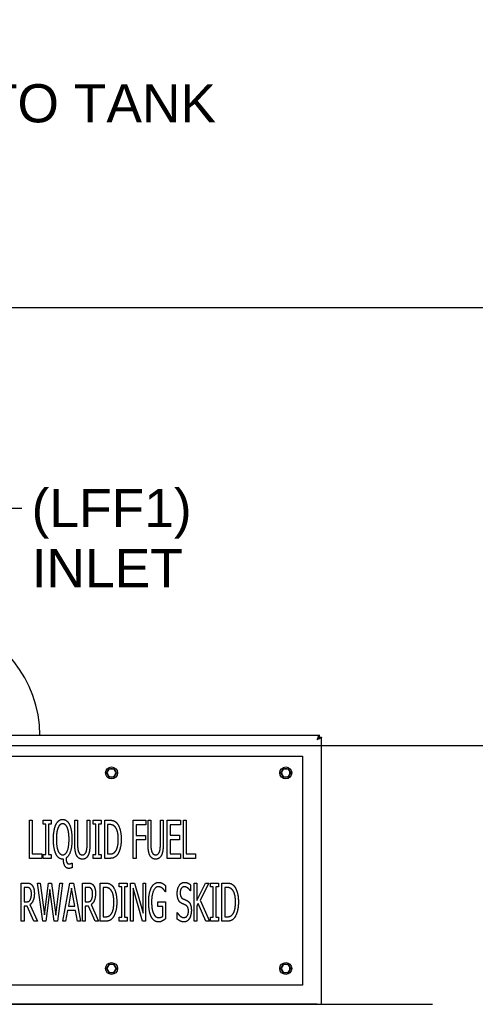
# Model space of a CAD drawing. Header units: inches. Extents: x 4 to 540, y 12 to 340.
# Tile 36 of 124: x 109 to 133, y 115 to 167. Entities that reach past the tile are written whole.
import ezdxf

# ---------------------------------------------------------------- set-up
doc = ezdxf.new("R2010")
doc.units = ezdxf.units.IN
doc.header["$LTSCALE"] = 16
doc.header["$MEASUREMENT"] = 0
doc.layers.get('0').update_dxf_attribs({"lineweight": 25})
doc.layers.get('DEFPOINTS').update_dxf_attribs({"lineweight": 25})
doc.layers.add('DIMEN', color=7, linetype='Continuous', lineweight=25)
doc.styles.get("Standard").update_dxf_attribs({"font": 'arial.ttf'})
doc.dimstyles.new('DEFAULT-ANSI', dxfattribs={"dimscale": 16, "dimtxt": 0.125, "dimasz": 0.1875, "dimexe": 0.125, "dimexo": 0.0625, "dimgap": 0.031496, "dimtad": 0, "dimtih": 1, "dimtoh": 1, "dimrnd": 1e-08, "dimzin": 4, "dimdsep": 46, "dimtxsty": 'Standard', "dimblk": 'Filled-1', "dimcen": 0.09, "dimdle": 0.393701, "dimclrd": 256, "dimclre": 256, "dimclrt": 256, "dimadec": 0, "dimazin": 1, "dimtfac": 1.504, "dimtofl": 0, "dimtmove": 0, "dimatfit": 3, "dimldrblk": 'Filled-1', "dimfxl": 1, "dimtolj": 1, "dimtzin": 4, "dimlwd": 25, "dimlwe": 25, "dimarcsym": 0})
doc.dimstyles.new('DEFAULT-ANSI$7', dxfattribs={"dimscale": 16, "dimtxt": 0.125, "dimasz": 0.125, "dimexe": 0.125, "dimexo": 0.0625, "dimgap": 0.031496, "dimtad": 0, "dimtih": 1, "dimtoh": 1, "dimrnd": 1e-08, "dimzin": 4, "dimdsep": 46, "dimtxsty": 'Standard', "dimblk": 'Filled-1', "dimcen": 0.09, "dimdle": 0.393701, "dimclrd": 256, "dimclre": 256, "dimclrt": 256, "dimadec": 0, "dimazin": 1, "dimtfac": 1.504, "dimtofl": 0, "dimtmove": 0, "dimatfit": 3, "dimldrblk": 'Filled-1', "dimfxl": 1, "dimtolj": 1, "dimtzin": 4, "dimlwd": 25, "dimlwe": 25, "dimarcsym": 0})

# ---------------------------------------------------------------- blocks, each defined once
blk = doc.blocks.new('Filled-1')
at = {"color": 0}
for p, q in [((0, 0), (-1, 0.25)), ((-1, 0.25), (-1, -0.25)), ((-1, 0), (0, 0)), ((-1, -0.25), (0, 0))]:
    blk.add_line(p, q, dxfattribs=at)
at = {"color": 0, "flags": 128}
blk.add_lwpolyline([(-1, -0.25), (0, 0), (-1, 0.25), (-1, -0.25)], dxfattribs=at)
at = {"color": 0}
blk.add_solid([(-1, -0.25), (0, 0), (-1, 0.25), (-1, -0.25)], dxfattribs=at)
blk = doc.blocks.new('*D13')
at = {"layer": 'DEFPOINTS', "color": 0, "linetype": 'Continuous'}
for p in [(84.153, 126.701), (130.653, 102.719), (130.653, 96.419)]:
    blk.add_point(p, dxfattribs=at)
at = {"layer": 'DIMEN', "linetype": 'Continuous', "lineweight": 25}
for p, q in [((84.153, 125.701), (84.153, 94.419)), ((130.653, 101.719), (130.653, 94.419)), ((87.153, 96.419), (103.487, 96.419)), ((127.653, 96.419), (111.318, 96.419))]:
    blk.add_line(p, q, dxfattribs=at)
at = {"layer": 'DIMEN', "linetype": 'Continuous', "lineweight": 25, "xscale": 3, "yscale": 3, "zscale": 3, "rotation": 180}
blk.add_blockref('Filled-1', (84.153, 96.419), dxfattribs=at)
at = {"layer": 'DIMEN', "linetype": 'Continuous', "lineweight": 25, "xscale": 3, "yscale": 3, "zscale": 3}
blk.add_blockref('Filled-1', (130.653, 96.419), dxfattribs=at)
at = {"layer": 'DIMEN', "linetype": 'Continuous', "lineweight": 25, "insert": (103.991, 97.44), "char_height": 2, "attachment_point": 1}
blk.add_mtext('\\A1;46.50', dxfattribs=at)
blk = doc.blocks.new('*D17')
at = {"layer": 'DEFPOINTS', "color": 0, "linetype": 'Continuous'}
for p in [(86.153, 128.701), (144.511, 128.701), (130.653, 102.719)]:
    blk.add_point(p, dxfattribs=at)
at = {"layer": 'DIMEN', "linetype": 'Continuous', "lineweight": 25}
for p, q in [((87.153, 128.701), (146.511, 128.701)), ((144.511, 125.701), (144.511, 117.235)), ((144.511, 105.719), (144.511, 114.185)), ((131.653, 102.719), (146.511, 102.719))]:
    blk.add_line(p, q, dxfattribs=at)
at = {"layer": 'DIMEN', "linetype": 'Continuous', "lineweight": 25, "xscale": 3, "yscale": 3, "zscale": 3}
for p, rotation in [((144.511, 128.701), 90), ((144.511, 102.719), 270)]:
    blk.add_blockref('Filled-1', p, dxfattribs=dict(at, rotation=rotation))
at = {"layer": 'DIMEN', "linetype": 'Continuous', "lineweight": 25, "insert": (141.117, 116.731), "char_height": 2, "attachment_point": 1}
blk.add_mtext('\\A1;25.98', dxfattribs=at)
blk = doc.blocks.new('*D18')
at = {"layer": 'DEFPOINTS', "color": 0, "linetype": 'Continuous'}
for p in [(87.376, 151.641), (152.07, 151.641), (130.653, 102.719)]:
    blk.add_point(p, dxfattribs=at)
at = {"layer": 'DIMEN', "linetype": 'Continuous', "lineweight": 25}
for p, q in [((88.376, 151.641), (154.07, 151.641)), ((152.07, 148.641), (152.07, 128.705)), ((152.07, 105.719), (152.07, 125.655)), ((131.653, 102.719), (154.07, 102.719))]:
    blk.add_line(p, q, dxfattribs=at)
at = {"layer": 'DIMEN', "linetype": 'Continuous', "lineweight": 25, "xscale": 3, "yscale": 3, "zscale": 3}
for p, rotation in [((152.07, 151.641), 90), ((152.07, 102.719), 270)]:
    blk.add_blockref('Filled-1', p, dxfattribs=dict(at, rotation=rotation))
at = {"layer": 'DIMEN', "linetype": 'Continuous', "lineweight": 25, "insert": (148.666, 128.201), "char_height": 2, "attachment_point": 1}
blk.add_mtext('\\A1;48.92', dxfattribs=at)

msp = doc.modelspace()

# ---------------------------------------------------------------- linework, layer by layer
for p, q in [((109.068, 132.322), (109.063, 132.33)), ((109.691, 130.814), (109.688, 130.823)), ((102.758, 129.243), (124.547, 129.243)), ((124.547, 129.139), (124.547, 129.243)), ((124.548, 129.138), (124.653, 129.138)), ((124.653, 115.139), (124.653, 129.138)), ((103.653, 128.139), (123.653, 128.139)), ((123.653, 128.139), (123.653, 116.139)), ((109.359, 122.785), (109.359, 124.785)), ((109.359, 124.785), (109.504, 124.785)), ((109.504, 124.785), (109.504, 123.022)), ((110.068, 124.581), (110.068, 124.785)), ((110.068, 124.785), (110.493, 124.785)), ((110.208, 124.581), (110.068, 124.581)), ((110.208, 122.989), (110.208, 124.581)), ((110.354, 124.581), (110.354, 122.989)), ((110.493, 124.581), (110.354, 124.581)), ((110.493, 124.785), (110.493, 124.581)), ((111.73, 124.785), (111.876, 124.785)), ((111.73, 123.537), (111.73, 124.785)), ((111.876, 124.785), (111.876, 123.537)), ((112.376, 123.531), (112.376, 124.785)), ((112.376, 124.785), (112.522, 124.785)), ((112.522, 124.785), (112.522, 123.537)), ((112.691, 124.785), (113.115, 124.785)), ((112.691, 124.581), (112.691, 124.785)), ((112.83, 124.581), (112.691, 124.581)), ((112.83, 122.989), (112.83, 124.581)), ((113.115, 124.581), (112.976, 124.581)), ((112.976, 124.581), (112.976, 122.989)), ((113.115, 124.785), (113.115, 124.581)), ((113.297, 122.785), (113.297, 124.785)), ((113.297, 124.785), (113.547, 124.785)), ((113.553, 124.555), (113.443, 124.555)), ((113.443, 124.555), (113.443, 123.015)), ((114.793, 124.785), (115.449, 124.785)), ((114.793, 122.785), (114.793, 124.785)), ((115.449, 124.548), (114.939, 124.548)), ((114.939, 124.548), (114.939, 123.984)), ((115.449, 124.785), (115.449, 124.548)), ((115.568, 123.537), (115.568, 124.785)), ((115.568, 124.785), (115.714, 124.785)), ((115.714, 124.785), (115.714, 123.537)), ((116.214, 124.785), (116.36, 124.785)), ((116.214, 123.531), (116.214, 124.785)), ((116.36, 124.785), (116.36, 123.537)), ((116.571, 122.785), (116.571, 124.785)), ((116.571, 124.785), (117.258, 124.785)), ((117.258, 124.548), (116.717, 124.548)), ((116.717, 124.548), (116.717, 124.001)), ((117.258, 124.785), (117.258, 124.548)), ((117.419, 122.785), (117.419, 124.785)), ((117.419, 124.785), (117.564, 124.785)), ((117.564, 124.785), (117.564, 123.022)), ((114.939, 123.984), (115.428, 123.984)), ((115.428, 123.984), (115.428, 123.748)), ((116.717, 124.001), (117.221, 124.001)), ((117.221, 124.001), (117.221, 123.764)), ((115.428, 123.748), (114.939, 123.748)), ((114.939, 123.748), (114.939, 122.785)), ((116.717, 123.764), (116.717, 123.022)), ((117.221, 123.764), (116.717, 123.764)), ((109.996, 122.785), (109.359, 122.785)), ((109.504, 123.022), (109.996, 123.022)), ((109.996, 123.022), (109.996, 122.785)), ((110.068, 122.785), (110.068, 122.989)), ((110.068, 122.989), (110.208, 122.989)), ((110.493, 122.785), (110.068, 122.785)), ((110.354, 122.989), (110.493, 122.989)), ((110.493, 122.989), (110.493, 122.785)), ((112.691, 122.989), (112.83, 122.989)), ((112.691, 122.785), (112.691, 122.989)), ((113.115, 122.785), (112.691, 122.785)), ((112.976, 122.989), (113.115, 122.989)), ((113.115, 122.989), (113.115, 122.785)), ((113.55, 122.785), (113.297, 122.785)), ((113.443, 123.015), (113.553, 123.015)), ((114.939, 122.785), (114.793, 122.785)), ((117.258, 122.785), (116.571, 122.785)), ((116.717, 123.022), (117.258, 123.022)), ((117.258, 123.022), (117.258, 122.785)), ((118.055, 122.785), (117.419, 122.785)), ((117.564, 123.022), (118.055, 123.022)), ((118.055, 123.022), (118.055, 122.785)), ((111.13, 122.743), (111.096, 122.743)), ((111.566, 122.537), (111.585, 122.537)), ((111.585, 122.537), (111.585, 122.296)), ((108.925, 119.492), (108.925, 121.492)), ((108.925, 121.492), (109.209, 121.492)), ((109.215, 121.262), (109.071, 121.262)), ((109.071, 121.262), (109.071, 120.51)), ((110.05, 119.492), (109.769, 121.492)), ((109.769, 121.492), (109.92, 121.492)), ((109.92, 121.492), (110.141, 119.832)), ((110.141, 119.832), (110.361, 121.492)), ((110.361, 121.492), (110.508, 121.492)), ((110.508, 121.492), (110.731, 119.81)), ((110.731, 119.81), (110.951, 121.492)), ((111.094, 121.492), (110.818, 119.492)), ((110.951, 121.492), (111.094, 121.492)), ((111.103, 119.492), (111.474, 121.492)), ((111.474, 121.492), (111.654, 121.492)), ((111.654, 121.492), (112.026, 119.492)), ((112.129, 119.492), (112.129, 121.492)), ((112.129, 121.492), (112.413, 121.492)), ((112.419, 121.262), (112.275, 121.262)), ((112.275, 121.262), (112.275, 120.51)), ((113.066, 121.492), (113.316, 121.492)), ((113.066, 119.492), (113.066, 121.492)), ((113.212, 121.262), (113.212, 119.722)), ((113.322, 121.262), (113.212, 121.262)), ((114.048, 121.492), (114.473, 121.492)), ((114.048, 121.288), (114.048, 121.492)), ((114.188, 121.288), (114.048, 121.288)), ((114.188, 119.696), (114.188, 121.288)), ((114.473, 121.288), (114.333, 121.288)), ((114.333, 121.288), (114.333, 119.696)), ((114.473, 121.492), (114.473, 121.288)), ((114.654, 121.492), (114.862, 121.492)), ((114.654, 119.492), (114.654, 121.492)), ((114.862, 121.492), (115.303, 119.909)), ((115.303, 119.909), (115.303, 121.492)), ((115.303, 121.492), (115.439, 121.492)), ((115.439, 121.492), (115.439, 119.492)), ((116.481, 121.356), (116.481, 121.035)), ((117.792, 121.398), (117.792, 121.08)), ((117.983, 121.492), (118.129, 121.492)), ((117.983, 119.492), (117.983, 121.492)), ((118.129, 121.492), (118.129, 120.571)), ((118.129, 120.571), (118.58, 121.492)), ((118.758, 121.492), (118.303, 120.599)), ((118.58, 121.492), (118.758, 121.492)), ((118.829, 121.492), (119.254, 121.492)), ((118.829, 121.288), (118.829, 121.492)), ((118.969, 121.288), (118.829, 121.288)), ((118.969, 119.696), (118.969, 121.288)), ((119.254, 121.288), (119.115, 121.288)), ((119.115, 121.288), (119.115, 119.696)), ((119.254, 121.492), (119.254, 121.288)), ((119.436, 119.492), (119.436, 121.492)), ((119.436, 121.492), (119.685, 121.492)), ((119.692, 121.262), (119.581, 121.262)), ((119.581, 121.262), (119.581, 119.722)), ((110.429, 121.152), (110.212, 119.492)), ((110.654, 119.492), (110.429, 121.152)), ((111.562, 121.223), (111.392, 120.278)), ((111.732, 120.278), (111.562, 121.223)), ((114.791, 121.217), (114.791, 119.492)), ((115.275, 119.492), (114.791, 121.217)), ((116.481, 121.035), (116.468, 121.035)), ((117.792, 121.08), (117.781, 121.08)), ((109.071, 120.51), (109.199, 120.51)), ((109.071, 120.288), (109.071, 119.492)), ((109.238, 120.288), (109.071, 120.288)), ((109.585, 119.492), (109.238, 120.288)), ((109.384, 120.362), (109.774, 119.492)), ((111.392, 120.278), (111.732, 120.278)), ((112.275, 120.51), (112.403, 120.51)), ((112.275, 120.288), (112.275, 119.492)), ((112.442, 120.288), (112.275, 120.288)), ((112.789, 119.492), (112.442, 120.288)), ((112.588, 120.362), (112.979, 119.492)), ((116.087, 120.265), (116.087, 120.499)), ((116.087, 120.499), (116.486, 120.499)), ((116.34, 120.265), (116.087, 120.265)), ((116.34, 119.748), (116.34, 120.265)), ((116.486, 120.499), (116.486, 119.625)), ((118.194, 120.422), (118.129, 120.291)), ((118.129, 120.291), (118.129, 119.492)), ((118.594, 119.492), (118.194, 120.422)), ((118.303, 120.599), (118.784, 119.492)), ((111.351, 120.051), (111.252, 119.492)), ((111.773, 120.051), (111.351, 120.051)), ((111.872, 119.492), (111.773, 120.051)), ((113.212, 119.722), (113.322, 119.722)), ((114.048, 119.696), (114.188, 119.696)), ((114.048, 119.492), (114.048, 119.696)), ((114.333, 119.696), (114.473, 119.696)), ((114.473, 119.696), (114.473, 119.492)), ((117.087, 119.946), (117.097, 119.946)), ((117.087, 119.612), (117.087, 119.946)), ((118.829, 119.696), (118.969, 119.696)), ((118.829, 119.492), (118.829, 119.696)), ((119.115, 119.696), (119.254, 119.696)), ((119.254, 119.696), (119.254, 119.492)), ((119.581, 119.722), (119.692, 119.722)), ((109.071, 119.492), (108.925, 119.492)), ((109.774, 119.492), (109.585, 119.492)), ((110.212, 119.492), (110.05, 119.492)), ((110.818, 119.492), (110.654, 119.492)), ((111.252, 119.492), (111.103, 119.492)), ((112.026, 119.492), (111.872, 119.492)), ((112.275, 119.492), (112.129, 119.492)), ((112.979, 119.492), (112.789, 119.492)), ((113.319, 119.492), (113.066, 119.492)), ((114.473, 119.492), (114.048, 119.492)), ((114.791, 119.492), (114.654, 119.492)), ((115.439, 119.492), (115.275, 119.492)), ((118.129, 119.492), (117.983, 119.492)), ((118.784, 119.492), (118.594, 119.492)), ((119.254, 119.492), (118.829, 119.492)), ((119.688, 119.492), (119.436, 119.492)), ((123.653, 116.139), (103.653, 116.139)), ((37.841, 115.139), (130.465, 115.139)), ((124.423, 115.139), (102.882, 115.139))]:
    msp.add_line(p, q)
for centre in [(113.653, 127.264), (122.778, 127.264), (113.653, 117.014), (122.778, 117.014)]:
    msp.add_circle(centre, 0.312)
for centre, radius, start, end in [((103.653, 129.201), 6.25, 0.3859, 76.7211), ((108.959, 132.27), 0.12, 30, 30.384), ((108.964, 132.262), 0.12, 29.616, 30), ((109.573, 130.792), 0.12, 15, 15.384), ((109.575, 130.783), 0.12, 14.616, 15), ((113.653, 127.264), 0.219, 90, 150), ((113.653, 127.264), 0.219, 30, 90), ((122.778, 127.264), 0.219, 90, 150), ((122.778, 127.264), 0.219, 30, 90), ((113.653, 127.264), 0.219, 150, 210), ((113.653, 127.264), 0.219, 210, 270), ((113.653, 127.264), 0.219, 270, 330), ((113.653, 127.264), 0.219, 330, 30), ((122.778, 127.264), 0.219, 150, 210), ((122.778, 127.264), 0.219, 210, 270), ((122.778, 127.264), 0.219, 270, 330), ((122.778, 127.264), 0.219, 330, 30), ((113.653, 117.014), 0.219, 150, 210), ((113.653, 117.014), 0.219, 90, 150), ((113.653, 117.014), 0.219, 30, 90), ((113.653, 117.014), 0.219, 330, 30), ((122.778, 117.014), 0.219, 150, 210), ((122.778, 117.014), 0.219, 90, 150), ((122.778, 117.014), 0.219, 30, 90), ((122.778, 117.014), 0.219, 330, 30), ((113.653, 117.014), 0.219, 210, 270), ((113.653, 117.014), 0.219, 270, 330), ((122.778, 117.014), 0.219, 210, 270), ((122.778, 117.014), 0.219, 270, 330)]:
    msp.add_arc(centre, radius, start, end)
for points, knots in [([(124.547, 129.243), (124.525, 129.243), (124.502, 129.213), (124.479, 129.162), (124.46, 129.121), (124.442, 129.067), (124.423, 129.014)], [-1, -1, -1, -1, -0.446659, -0.446659, -0.446659, 0, 0, 0, 0]), ([(124.423, 129.014), (124.45, 129.056), (124.477, 129.097), (124.503, 129.12), (124.518, 129.132), (124.533, 129.139), (124.547, 129.139)], [0, 0, 0, 0, 0.644181, 0.644181, 0.644181, 1, 1, 1, 1]), ([(124.423, 129.014), (124.465, 129.04), (124.507, 129.067), (124.529, 129.094), (124.541, 129.108), (124.548, 129.123), (124.548, 129.138)], [0, 0, 0, 0, 0.644181, 0.644181, 0.644181, 1, 1, 1, 1]), ([(124.638, 129.11), (124.625, 129.096), (124.601, 129.083), (124.571, 129.069), (124.53, 129.051), (124.477, 129.032), (124.423, 129.014)], [-0.7739692, -0.7739692, -0.7739692, -0.7739692, -0.4466593, -0.4466593, -0.4466593, 0, 0, 0, 0])]:
    msp.add_open_spline(points, degree=3, knots=knots)
for points, degree in [([(124.653, 129.138), (124.653, 129.128), (124.648, 129.119), (124.638, 129.11)], 3), ([(110.611, 123.783), (110.611, 124.036), (110.679, 124.419), (110.743, 124.555)], 2), ([(110.743, 124.555), (110.808, 124.689), (110.986, 124.827), (111.096, 124.827)], 2), ([(110.853, 124.39), (110.811, 124.287), (110.764, 123.978), (110.764, 123.783)], 2), ([(111.098, 124.597), (111.018, 124.597), (110.9, 124.497), (110.853, 124.39)], 2), ([(111.096, 124.827), (111.208, 124.827), (111.388, 124.685), (111.451, 124.555)], 2), ([(111.341, 124.39), (111.297, 124.493), (111.174, 124.597), (111.098, 124.597)], 2), ([(111.43, 123.783), (111.43, 123.983), (111.383, 124.289), (111.341, 124.39)], 2), ([(111.451, 124.555), (111.513, 124.424), (111.582, 124.033), (111.582, 123.783)], 2), ([(113.547, 124.785), (113.701, 124.785), (113.877, 124.701), (113.939, 124.626)], 2), ([(113.843, 124.435), (113.785, 124.498), (113.652, 124.555), (113.553, 124.555)], 2), ([(114.008, 123.787), (114.008, 124.017), (113.924, 124.343), (113.843, 124.435)], 2), ([(113.939, 124.626), (114.044, 124.498), (114.161, 124.075), (114.161, 123.783)], 2), ([(110.743, 123.015), (110.679, 123.148), (110.611, 123.537), (110.611, 123.783)], 2), ([(110.764, 123.783), (110.764, 123.39), (110.945, 122.97), (111.098, 122.97)], 2), ([(111.098, 122.97), (111.25, 122.97), (111.43, 123.39), (111.43, 123.783)], 2), ([(111.582, 123.783), (111.582, 123.394), (111.415, 122.889), (111.271, 122.8)], 2), ([(111.833, 122.928), (111.777, 123.031), (111.73, 123.323), (111.73, 123.537)], 2), ([(111.876, 123.537), (111.876, 123.398), (111.895, 123.21), (111.923, 123.133)], 2), ([(112.329, 123.133), (112.357, 123.21), (112.376, 123.396), (112.376, 123.531)], 2), ([(112.522, 123.537), (112.522, 123.328), (112.475, 123.03), (112.419, 122.928)], 2), ([(113.856, 123.148), (113.932, 123.242), (114.008, 123.553), (114.008, 123.787)], 2), ([(114.161, 123.783), (114.161, 123.509), (114.039, 123.069), (113.937, 122.945)], 2), ([(115.671, 122.928), (115.615, 123.031), (115.568, 123.323), (115.568, 123.537)], 2), ([(115.714, 123.537), (115.714, 123.398), (115.733, 123.21), (115.761, 123.133)], 2), ([(116.167, 123.133), (116.195, 123.21), (116.214, 123.396), (116.214, 123.531)], 2), ([(116.36, 123.537), (116.36, 123.328), (116.313, 123.03), (116.256, 122.928)], 2), ([(111.096, 122.743), (110.986, 122.743), (110.806, 122.881), (110.743, 123.015)], 2), ([(111.271, 122.8), (111.274, 122.725), (111.295, 122.605), (111.313, 122.571)], 2), ([(112.125, 122.743), (112.03, 122.743), (111.885, 122.835), (111.833, 122.928)], 2), ([(111.923, 123.133), (111.952, 123.052), (112.052, 122.97), (112.125, 122.97)], 2), ([(112.125, 122.97), (112.193, 122.97), (112.3, 123.052), (112.329, 123.133)], 2), ([(112.419, 122.928), (112.365, 122.834), (112.226, 122.743), (112.125, 122.743)], 2), ([(113.937, 122.945), (113.855, 122.85), (113.683, 122.785), (113.55, 122.785)], 2), ([(113.553, 123.015), (113.65, 123.015), (113.796, 123.072), (113.856, 123.148)], 2), ([(115.963, 122.743), (115.867, 122.743), (115.723, 122.835), (115.671, 122.928)], 2), ([(115.761, 123.133), (115.79, 123.052), (115.89, 122.97), (115.963, 122.97)], 2), ([(115.963, 122.97), (116.031, 122.97), (116.138, 123.052), (116.167, 123.133)], 2), ([(116.256, 122.928), (116.203, 122.834), (116.064, 122.743), (115.963, 122.743)], 2), ([(111.415, 122.258), (111.292, 122.258), (111.138, 122.509), (111.13, 122.743)], 2), ([(111.313, 122.571), (111.333, 122.529), (111.389, 122.49), (111.44, 122.49)], 2), ([(111.585, 122.296), (111.545, 122.278), (111.457, 122.258), (111.415, 122.258)], 2), ([(111.44, 122.49), (111.469, 122.49), (111.548, 122.524), (111.566, 122.537)], 2), ([(109.209, 121.492), (109.303, 121.492), (109.431, 121.455), (109.487, 121.387)], 2), ([(109.39, 121.194), (109.359, 121.231), (109.277, 121.262), (109.215, 121.262)], 2), ([(109.487, 121.387), (109.546, 121.319), (109.612, 121.106), (109.612, 120.949)], 2), ([(112.413, 121.492), (112.507, 121.492), (112.635, 121.455), (112.692, 121.387)], 2), ([(112.594, 121.194), (112.564, 121.231), (112.481, 121.262), (112.419, 121.262)], 2), ([(112.692, 121.387), (112.75, 121.319), (112.816, 121.106), (112.816, 120.949)], 2), ([(113.316, 121.492), (113.47, 121.492), (113.646, 121.408), (113.708, 121.333)], 2), ([(113.612, 121.142), (113.554, 121.205), (113.421, 121.262), (113.322, 121.262)], 2), ([(113.708, 121.333), (113.813, 121.205), (113.93, 120.782), (113.93, 120.49)], 2), ([(115.599, 120.494), (115.599, 120.735), (115.674, 121.118), (115.744, 121.254)], 2), ([(115.744, 121.254), (115.81, 121.385), (116.006, 121.528), (116.123, 121.528)], 2), ([(116.105, 121.298), (115.946, 121.298), (115.752, 120.863), (115.752, 120.502)], 2), ([(116.33, 121.204), (116.286, 121.244), (116.171, 121.298), (116.105, 121.298)], 2), ([(116.123, 121.528), (116.178, 121.528), (116.278, 121.499), (116.325, 121.473)], 2), ([(116.325, 121.473), (116.363, 121.453), (116.453, 121.382), (116.481, 121.356)], 2), ([(117.095, 120.956), (117.095, 121.199), (117.303, 121.528), (117.465, 121.528)], 2), ([(117.474, 121.298), (117.372, 121.298), (117.248, 121.124), (117.248, 120.983)], 2), ([(117.465, 121.528), (117.557, 121.528), (117.722, 121.461), (117.792, 121.398)], 2), ([(117.781, 121.08), (117.729, 121.168), (117.565, 121.298), (117.474, 121.298)], 2), ([(119.685, 121.492), (119.839, 121.492), (120.016, 121.408), (120.077, 121.333)], 2), ([(119.982, 121.142), (119.923, 121.205), (119.791, 121.262), (119.692, 121.262)], 2), ([(120.077, 121.333), (120.183, 121.205), (120.299, 120.782), (120.299, 120.49)], 2), ([(109.612, 120.949), (109.612, 120.73), (109.489, 120.434), (109.384, 120.362)], 2), ([(109.46, 120.928), (109.46, 121.016), (109.426, 121.15), (109.39, 121.194)], 2), ([(109.398, 120.614), (109.429, 120.669), (109.46, 120.824), (109.46, 120.928)], 2), ([(112.816, 120.949), (112.816, 120.73), (112.693, 120.434), (112.588, 120.362)], 2), ([(112.664, 120.928), (112.664, 121.016), (112.63, 121.15), (112.594, 121.194)], 2), ([(112.602, 120.614), (112.633, 120.669), (112.664, 120.824), (112.664, 120.928)], 2), ([(113.778, 120.494), (113.778, 120.724), (113.693, 121.05), (113.612, 121.142)], 2), ([(116.468, 121.035), (116.44, 121.079), (116.384, 121.158), (116.33, 121.204)], 2), ([(117.167, 120.594), (117.132, 120.661), (117.095, 120.839), (117.095, 120.956)], 2), ([(117.248, 120.983), (117.248, 120.857), (117.32, 120.706), (117.39, 120.672)], 2), ([(120.147, 120.494), (120.147, 120.724), (120.063, 121.05), (119.982, 121.142)], 2), ([(109.199, 120.51), (109.262, 120.51), (109.363, 120.55), (109.398, 120.614)], 2), ([(112.403, 120.51), (112.466, 120.51), (112.567, 120.55), (112.602, 120.614)], 2), ([(113.625, 119.855), (113.701, 119.949), (113.778, 120.26), (113.778, 120.494)], 2), ([(113.93, 120.49), (113.93, 120.217), (113.808, 119.776), (113.706, 119.653)], 2), ([(115.742, 119.714), (115.672, 119.847), (115.599, 120.239), (115.599, 120.494)], 2), ([(115.752, 120.502), (115.752, 120.301), (115.803, 119.999), (115.852, 119.896)], 2), ([(117.348, 120.418), (117.291, 120.445), (117.202, 120.528), (117.167, 120.594)], 2), ([(117.547, 120.327), (117.496, 120.353), (117.411, 120.388), (117.348, 120.418)], 2), ([(117.39, 120.672), (117.437, 120.649), (117.572, 120.591), (117.615, 120.567)], 2), ([(117.682, 120.02), (117.682, 120.14), (117.617, 120.289), (117.547, 120.327)], 2), ([(117.615, 120.567), (117.729, 120.503), (117.834, 120.249), (117.834, 120.063)], 2), ([(119.995, 119.855), (120.071, 119.949), (120.147, 120.26), (120.147, 120.494)], 2), ([(120.299, 120.49), (120.299, 120.217), (120.178, 119.776), (120.076, 119.653)], 2), ([(113.322, 119.722), (113.419, 119.722), (113.565, 119.779), (113.625, 119.855)], 2), ([(116.121, 119.453), (116.004, 119.453), (115.812, 119.583), (115.742, 119.714)], 2), ([(115.852, 119.896), (115.899, 119.792), (116.032, 119.683), (116.115, 119.683)], 2), ([(116.115, 119.683), (116.176, 119.683), (116.298, 119.716), (116.34, 119.748)], 2), ([(117.097, 119.946), (117.17, 119.823), (117.353, 119.687), (117.437, 119.687)], 2), ([(117.437, 119.687), (117.559, 119.687), (117.682, 119.87), (117.682, 120.02)], 2), ([(117.834, 120.063), (117.834, 119.944), (117.782, 119.717), (117.735, 119.638)], 2), ([(119.692, 119.722), (119.789, 119.722), (119.935, 119.779), (119.995, 119.855)], 2), ([(113.706, 119.653), (113.624, 119.557), (113.452, 119.492), (113.319, 119.492)], 2), ([(116.324, 119.512), (116.27, 119.482), (116.183, 119.453), (116.121, 119.453)], 2), ([(116.486, 119.625), (116.458, 119.602), (116.364, 119.533), (116.324, 119.512)], 2), ([(117.449, 119.456), (117.329, 119.456), (117.162, 119.547), (117.087, 119.612)], 2), ([(117.735, 119.638), (117.682, 119.55), (117.547, 119.456), (117.449, 119.456)], 2), ([(120.076, 119.653), (119.993, 119.557), (119.821, 119.492), (119.688, 119.492)], 2)]:
    msp.add_open_spline(points, degree=degree)
for points in [[(113.463, 127.373), (113.492, 127.424), (113.526, 127.483)], [(113.526, 127.483), (113.594, 127.483), (113.653, 127.483)], [(113.653, 127.483), (113.711, 127.483), (113.779, 127.483)], [(113.779, 127.483), (113.813, 127.424), (113.842, 127.373)], [(122.588, 127.373), (122.617, 127.424), (122.651, 127.483)], [(122.651, 127.483), (122.719, 127.483), (122.778, 127.483)], [(122.778, 127.483), (122.836, 127.483), (122.904, 127.483)], [(122.904, 127.483), (122.938, 127.424), (122.967, 127.373)], [(113.4, 127.264), (113.434, 127.322), (113.463, 127.373)], [(113.463, 127.154), (113.434, 127.205), (113.4, 127.264)], [(113.526, 127.045), (113.492, 127.103), (113.463, 127.154)], [(113.653, 127.045), (113.594, 127.045), (113.526, 127.045)], [(113.779, 127.045), (113.711, 127.045), (113.653, 127.045)], [(113.842, 127.154), (113.813, 127.103), (113.779, 127.045)], [(113.842, 127.373), (113.872, 127.322), (113.906, 127.264)], [(113.906, 127.264), (113.872, 127.205), (113.842, 127.154)], [(122.525, 127.264), (122.559, 127.322), (122.588, 127.373)], [(122.588, 127.154), (122.559, 127.205), (122.525, 127.264)], [(122.651, 127.045), (122.617, 127.103), (122.588, 127.154)], [(122.778, 127.045), (122.719, 127.045), (122.651, 127.045)], [(122.904, 127.045), (122.836, 127.045), (122.778, 127.045)], [(122.967, 127.154), (122.938, 127.103), (122.904, 127.045)], [(122.967, 127.373), (122.997, 127.322), (123.031, 127.264)], [(123.031, 127.264), (122.997, 127.205), (122.967, 127.154)], [(113.4, 117.014), (113.434, 117.072), (113.463, 117.123)], [(113.463, 117.123), (113.492, 117.174), (113.526, 117.233)], [(113.526, 117.233), (113.594, 117.233), (113.653, 117.233)], [(113.653, 117.233), (113.711, 117.233), (113.779, 117.233)], [(113.779, 117.233), (113.813, 117.174), (113.842, 117.123)], [(113.842, 117.123), (113.872, 117.072), (113.906, 117.014)], [(122.525, 117.014), (122.559, 117.072), (122.588, 117.123)], [(122.588, 117.123), (122.617, 117.174), (122.651, 117.233)], [(122.651, 117.233), (122.719, 117.233), (122.778, 117.233)], [(122.778, 117.233), (122.836, 117.233), (122.904, 117.233)], [(122.904, 117.233), (122.938, 117.174), (122.967, 117.123)], [(122.967, 117.123), (122.997, 117.072), (123.031, 117.014)], [(113.463, 116.904), (113.434, 116.955), (113.4, 117.014)], [(113.526, 116.795), (113.492, 116.853), (113.463, 116.904)], [(113.653, 116.795), (113.594, 116.795), (113.526, 116.795)], [(113.779, 116.795), (113.711, 116.795), (113.653, 116.795)], [(113.842, 116.904), (113.813, 116.853), (113.779, 116.795)], [(113.906, 117.014), (113.872, 116.955), (113.842, 116.904)], [(122.588, 116.904), (122.559, 116.955), (122.525, 117.014)], [(122.651, 116.795), (122.617, 116.853), (122.588, 116.904)], [(122.778, 116.795), (122.719, 116.795), (122.651, 116.795)], [(122.904, 116.795), (122.836, 116.795), (122.778, 116.795)], [(122.967, 116.904), (122.938, 116.853), (122.904, 116.795)], [(123.031, 117.014), (122.997, 116.955), (122.967, 116.904)]]:
    msp.add_rational_spline(points, [1, 1.0379548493, 1], degree=2)

# ---------------------------------------------------------------- texts
at = {"layer": 'DIMEN', "char_height": 2, "attachment_point": 1, "line_spacing_factor": 0.944221}
for s, insert, width in [('{(LFF3)\\PRETURN TO TANK}', (94.606, 166.495), 24.53201), ('{(LFF1)\\PINLET}', (109.469, 142.138), 8.3811)]:
    msp.add_mtext(s, dxfattribs=dict(at, insert=insert, width=width))

# ---------------------------------------------------------------- dimensions: what is measured, and where the dimension line sits
at = {"layer": 'DIMEN', "linetype": 'Continuous', "lineweight": 25}
for base, p1, p2, angle, override, picture, middle in [((152.07, 151.641), (130.653, 102.719), (87.376, 151.641), 90, {"dimdec": 2, "dimtp": 0, "dimtm": 0, "dimtdec": 2, "dimatfit": 1}, '*D18', (152.07, 127.18)), ((144.511, 128.701), (130.653, 102.719), (86.153, 128.701), 90, {"dimdec": 2, "dimtp": 0, "dimtm": 0, "dimtdec": 2, "dimatfit": 1}, '*D17', (144.511, 115.71)), ((130.653, 96.419), (84.153, 126.701), (130.653, 102.719), 180, {"dimtih": 0, "dimtoh": 0, "dimdec": 2, "dimtp": 0, "dimtm": 0, "dimtdec": 2, "dimatfit": 1}, '*D13', (107.403, 96.419))]:
    dim = msp.add_linear_dim(base=base, p1=p1, p2=p2, angle=angle, dimstyle='DEFAULT-ANSI', override=override, dxfattribs=at)
    dim.commit()
    dim.dimension.update_dxf_attribs({"geometry": picture, "text_midpoint": middle, "dimtype": 160})

# ---------------------------------------------------------------- leaders
at = {"layer": 'DIMEN', "linetype": 'Continuous', "lineweight": 25, "annotation_type": 0, "has_hookline": 1, "hookline_direction": 0}
for points, text_width in [([(84.991, 153.248), (92.102, 165.495), (94.102, 165.495)], 24.3), ([(85.476, 130.564), (90.27, 136.097), (106.965, 141.138), (108.965, 141.138)], 8.112)]:
    msp.add_leader(points, dimstyle='DEFAULT-ANSI$7', override={"dimtad": 0}, dxfattribs=dict(at, text_width=text_width))

doc.saveas('drawing.dxf')
